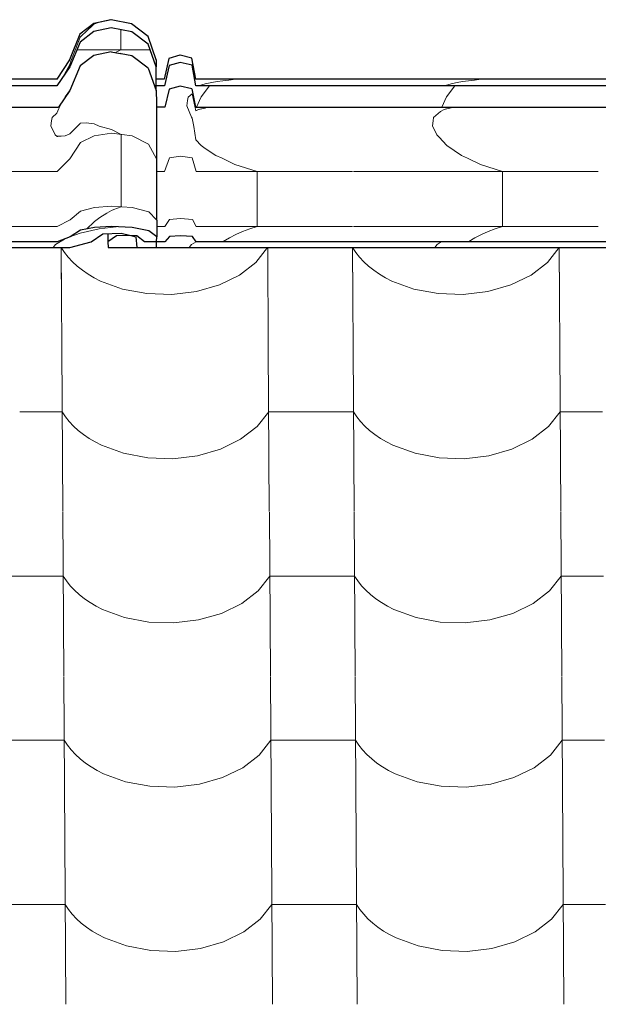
# Model space of a CAD drawing. Header units: millimetres. Extents: x -29001 to 109416, y -1251 to 13451.
# Tile 155 of 163: x -5470 to -5142, y 10428 to 10985. Entities that reach past the tile are written whole.
import ezdxf

# ---------------------------------------------------------------- set-up
doc = ezdxf.new("R2010")
doc.units = ezdxf.units.MM
doc.header["$MEASUREMENT"] = 0
for name, color, linetype in [('POHLED JIŽNÍ_1_Konstrukce - nosné', 7, 'Continuous'), ('POHLED JIŽNÍ_1_Nové_Konstrukce - krov', 7, 'Continuous'), ('POHLED JIŽNÍ_1_Nové_Konstrukce - střechy a skořepiny', 7, 'Continuous'), ('POHLED JIŽNÍ_1_Nové_Výplně - Povrchové', 7, 'Continuous')]:
    doc.layers.add(name, color=color, linetype=linetype)

# ---------------------------------------------------------------- blocks, each defined once
blk = doc.blocks.new('*X1', base_point=(-31394.74, -25864.88))
at = {"layer": 'POHLED JIŽNÍ_1_Nové_Výplně - Povrchové', "color": 21, "linetype": 'Continuous', "lineweight": 20, "true_color": 0xffaaaa}
for p, q in [((-5446.24, 10856.09), (-5445.89, 10799.61)), ((-5446.22, 10856.09), (-5444.4, 10853.33)), ((-5444.4, 10853.33), (-5442.26, 10850.64)), ((-5335.9, 10847.74), (-5329.31, 10856.09)), ((-5329.28, 10856.09), (-5328.93, 10799.61)), ((-5281.25, 10856.09), (-5280.89, 10799.61)), ((-5281.22, 10856.09), (-5279.4, 10853.33)), ((-5279.4, 10853.33), (-5277.27, 10850.64)), ((-5170.9, 10847.74), (-5164.31, 10856.09)), ((-5164.28, 10856.09), (-5163.93, 10799.61)), ((-5442.26, 10850.64), (-5439.84, 10848.05)), ((-5439.84, 10848.05), (-5437.14, 10845.59)), ((-5345.16, 10840.57), (-5335.9, 10847.74)), ((-5277.27, 10850.64), (-5274.84, 10848.05)), ((-5274.84, 10848.05), (-5272.15, 10845.59)), ((-5180.16, 10840.57), (-5170.9, 10847.74)), ((-5437.14, 10845.59), (-5434.19, 10843.26)), ((-5434.19, 10843.26), (-5430.99, 10841.08)), ((-5430.99, 10841.08), (-5427.57, 10839.06)), ((-5356.6, 10834.98), (-5345.16, 10840.57)), ((-5272.15, 10845.59), (-5269.19, 10843.26)), ((-5269.19, 10843.26), (-5265.99, 10841.08)), ((-5265.99, 10841.08), (-5262.57, 10839.06)), ((-5191.61, 10834.98), (-5180.16, 10840.57)), ((-5427.57, 10839.06), (-5423.93, 10837.21)), ((-5423.93, 10837.21), (-5411.46, 10832.64)), ((-5369.64, 10831.25), (-5356.6, 10834.98)), ((-5262.57, 10839.06), (-5258.94, 10837.21)), ((-5258.94, 10837.21), (-5246.46, 10832.64)), ((-5204.64, 10831.25), (-5191.61, 10834.98)), ((-5411.46, 10832.64), (-5397.79, 10830.05)), ((-5397.79, 10830.05), (-5383.6, 10829.58)), ((-5383.6, 10829.58), (-5369.64, 10831.25)), ((-5246.46, 10832.64), (-5232.79, 10830.05)), ((-5232.79, 10830.05), (-5218.61, 10829.58)), ((-5218.61, 10829.58), (-5204.64, 10831.25)), ((-5445.89, 10799.27), (-5445.31, 10706.6)), ((-5328.93, 10799.27), (-5328.35, 10706.6)), ((-5280.89, 10799.27), (-5280.31, 10706.6)), ((-5163.93, 10799.27), (-5163.35, 10706.6)), ((-5445.66, 10763.12), (-5469.68, 10763.12)), ((-5445.66, 10763.12), (-5443.82, 10760.33)), ((-5335.31, 10754.73), (-5328.7, 10763.12)), ((-5304.68, 10763.12), (-5328.7, 10763.12)), ((-5280.66, 10763.12), (-5304.68, 10763.12)), ((-5280.66, 10763.12), (-5278.82, 10760.33)), ((-5170.32, 10754.73), (-5163.7, 10763.12)), ((-5139.68, 10763.12), (-5163.7, 10763.12)), ((-5443.82, 10760.33), (-5441.68, 10757.63)), ((-5441.68, 10757.63), (-5439.26, 10755.04)), ((-5278.82, 10760.33), (-5276.69, 10757.63)), ((-5276.69, 10757.63), (-5274.26, 10755.04)), ((-5439.26, 10755.04), (-5436.56, 10752.58)), ((-5436.56, 10752.58), (-5433.61, 10750.25)), ((-5344.58, 10747.56), (-5335.31, 10754.73)), ((-5274.26, 10755.04), (-5271.56, 10752.58)), ((-5271.56, 10752.58), (-5268.61, 10750.25)), ((-5179.58, 10747.56), (-5170.32, 10754.73)), ((-5433.61, 10750.25), (-5430.41, 10748.07)), ((-5430.41, 10748.07), (-5426.98, 10746.05)), ((-5426.98, 10746.05), (-5423.35, 10744.21)), ((-5356.02, 10741.97), (-5344.58, 10747.56)), ((-5268.61, 10750.25), (-5265.41, 10748.07)), ((-5265.41, 10748.07), (-5261.99, 10746.05)), ((-5261.99, 10746.05), (-5258.35, 10744.21)), ((-5191.02, 10741.97), (-5179.58, 10747.56)), ((-5423.35, 10744.21), (-5410.88, 10739.63)), ((-5369.06, 10738.24), (-5356.02, 10741.97)), ((-5258.35, 10744.21), (-5245.88, 10739.63)), ((-5204.06, 10738.24), (-5191.02, 10741.97)), ((-5410.88, 10739.63), (-5397.2, 10737.05)), ((-5397.2, 10737.05), (-5383.02, 10736.57)), ((-5383.02, 10736.57), (-5369.06, 10738.24)), ((-5245.88, 10739.63), (-5232.21, 10737.05)), ((-5232.21, 10737.05), (-5218.02, 10736.57)), ((-5218.02, 10736.57), (-5204.06, 10738.24)), ((-5445.31, 10706.27), (-5444.73, 10613.59)), ((-5328.34, 10706.27), (-5327.76, 10613.59)), ((-5280.31, 10706.27), (-5279.73, 10613.59)), ((-5163.35, 10706.27), (-5162.77, 10613.59)), ((-5469.1, 10670.11), (-5493.12, 10670.11)), ((-5445.08, 10670.11), (-5469.1, 10670.11)), ((-5445.08, 10670.11), (-5443.24, 10667.32)), ((-5334.73, 10661.72), (-5328.12, 10670.11)), ((-5304.1, 10670.11), (-5328.12, 10670.11)), ((-5280.08, 10670.11), (-5304.1, 10670.11)), ((-5280.08, 10670.11), (-5278.24, 10667.32)), ((-5169.74, 10661.72), (-5163.12, 10670.11)), ((-5139.1, 10670.11), (-5163.12, 10670.11)), ((-5443.24, 10667.32), (-5441.1, 10664.62)), ((-5441.1, 10664.62), (-5438.68, 10662.03)), ((-5438.68, 10662.03), (-5435.98, 10659.57)), ((-5278.24, 10667.32), (-5276.1, 10664.62)), ((-5276.1, 10664.62), (-5273.68, 10662.03)), ((-5273.68, 10662.03), (-5270.98, 10659.57)), ((-5435.98, 10659.57), (-5433.03, 10657.24)), ((-5433.03, 10657.24), (-5429.83, 10655.06)), ((-5344, 10654.55), (-5334.73, 10661.72)), ((-5270.98, 10659.57), (-5268.03, 10657.24)), ((-5268.03, 10657.24), (-5264.83, 10655.06)), ((-5179, 10654.55), (-5169.74, 10661.72)), ((-5429.83, 10655.06), (-5426.4, 10653.04)), ((-5426.4, 10653.04), (-5422.77, 10651.2)), ((-5422.77, 10651.2), (-5410.3, 10646.62)), ((-5355.44, 10648.96), (-5344, 10654.55)), ((-5264.83, 10655.06), (-5261.41, 10653.04)), ((-5261.41, 10653.04), (-5257.77, 10651.2)), ((-5257.77, 10651.2), (-5245.3, 10646.62)), ((-5190.44, 10648.96), (-5179, 10654.55)), ((-5410.3, 10646.62), (-5396.62, 10644.04)), ((-5382.44, 10643.57), (-5368.48, 10645.24)), ((-5368.48, 10645.24), (-5355.44, 10648.96)), ((-5245.3, 10646.62), (-5231.62, 10644.04)), ((-5217.44, 10643.57), (-5203.48, 10645.24)), ((-5203.48, 10645.24), (-5190.44, 10648.96)), ((-5396.62, 10644.04), (-5382.44, 10643.57)), ((-5231.62, 10644.04), (-5217.44, 10643.57)), ((-5444.73, 10613.26), (-5444.15, 10520.58)), ((-5327.76, 10613.26), (-5327.18, 10520.58)), ((-5279.73, 10613.26), (-5279.15, 10520.58)), ((-5162.76, 10613.26), (-5162.19, 10520.58)), ((-5468.52, 10577.1), (-5492.53, 10577.1)), ((-5444.5, 10577.1), (-5468.52, 10577.1)), ((-5444.5, 10577.1), (-5442.66, 10574.31)), ((-5442.66, 10574.31), (-5440.52, 10571.61)), ((-5334.15, 10568.71), (-5327.54, 10577.1)), ((-5303.52, 10577.1), (-5327.54, 10577.1)), ((-5279.5, 10577.1), (-5303.52, 10577.1)), ((-5279.5, 10577.1), (-5277.66, 10574.31)), ((-5277.66, 10574.31), (-5275.52, 10571.61)), ((-5169.15, 10568.71), (-5162.54, 10577.1)), ((-5138.52, 10577.1), (-5162.54, 10577.1)), ((-5440.52, 10571.61), (-5438.1, 10569.02)), ((-5438.1, 10569.02), (-5435.4, 10566.56)), ((-5343.42, 10561.54), (-5334.15, 10568.71)), ((-5275.52, 10571.61), (-5273.1, 10569.02)), ((-5273.1, 10569.02), (-5270.4, 10566.56)), ((-5178.42, 10561.54), (-5169.15, 10568.71)), ((-5435.4, 10566.56), (-5432.44, 10564.23)), ((-5432.44, 10564.23), (-5429.25, 10562.05)), ((-5429.25, 10562.05), (-5425.82, 10560.04)), ((-5354.86, 10555.95), (-5343.42, 10561.54)), ((-5270.4, 10566.56), (-5267.45, 10564.23)), ((-5267.45, 10564.23), (-5264.25, 10562.05)), ((-5264.25, 10562.05), (-5260.82, 10560.04)), ((-5189.86, 10555.95), (-5178.42, 10561.54)), ((-5425.82, 10560.04), (-5422.19, 10558.19)), ((-5422.19, 10558.19), (-5409.72, 10553.61)), ((-5367.89, 10552.23), (-5354.86, 10555.95)), ((-5260.82, 10560.04), (-5257.19, 10558.19)), ((-5257.19, 10558.19), (-5244.72, 10553.61)), ((-5202.9, 10552.23), (-5189.86, 10555.95)), ((-5409.72, 10553.61), (-5396.04, 10551.03)), ((-5396.04, 10551.03), (-5381.86, 10550.56)), ((-5381.86, 10550.56), (-5367.89, 10552.23)), ((-5244.72, 10553.61), (-5231.04, 10551.03)), ((-5231.04, 10551.03), (-5216.86, 10550.56)), ((-5216.86, 10550.56), (-5202.9, 10552.23)), ((-5444.14, 10520.25), (-5443.56, 10427.57)), ((-5327.18, 10520.25), (-5326.6, 10427.57)), ((-5279.15, 10520.25), (-5278.57, 10427.57)), ((-5162.18, 10520.25), (-5161.6, 10427.57)), ((-5467.93, 10484.09), (-5491.95, 10484.09)), ((-5443.92, 10484.09), (-5467.93, 10484.09)), ((-5443.92, 10484.09), (-5442.08, 10481.3)), ((-5333.57, 10475.7), (-5326.95, 10484.09)), ((-5302.94, 10484.09), (-5326.95, 10484.09)), ((-5278.92, 10484.09), (-5302.94, 10484.09)), ((-5278.92, 10484.09), (-5277.08, 10481.3)), ((-5168.57, 10475.7), (-5161.96, 10484.09)), ((-5137.94, 10484.09), (-5161.96, 10484.09)), ((-5442.08, 10481.3), (-5439.94, 10478.6)), ((-5439.94, 10478.6), (-5437.51, 10476.01)), ((-5277.08, 10481.3), (-5274.94, 10478.6)), ((-5274.94, 10478.6), (-5272.52, 10476.01)), ((-5437.51, 10476.01), (-5434.82, 10473.55)), ((-5434.82, 10473.55), (-5431.86, 10471.22)), ((-5342.84, 10468.53), (-5333.57, 10475.7)), ((-5272.52, 10476.01), (-5269.82, 10473.55)), ((-5269.82, 10473.55), (-5266.87, 10471.22)), ((-5177.84, 10468.53), (-5168.57, 10475.7)), ((-5431.86, 10471.22), (-5428.66, 10469.04)), ((-5428.66, 10469.04), (-5425.24, 10467.03)), ((-5425.24, 10467.03), (-5421.61, 10465.18)), ((-5354.28, 10462.94), (-5342.84, 10468.53)), ((-5266.87, 10471.22), (-5263.67, 10469.04)), ((-5263.67, 10469.04), (-5260.24, 10467.03)), ((-5260.24, 10467.03), (-5256.61, 10465.18)), ((-5189.28, 10462.94), (-5177.84, 10468.53)), ((-5421.61, 10465.18), (-5409.13, 10460.61)), ((-5367.31, 10459.22), (-5354.28, 10462.94)), ((-5256.61, 10465.18), (-5244.14, 10460.61)), ((-5202.32, 10459.22), (-5189.28, 10462.94)), ((-5409.13, 10460.61), (-5395.46, 10458.02)), ((-5395.46, 10458.02), (-5381.28, 10457.55)), ((-5381.28, 10457.55), (-5367.31, 10459.22)), ((-5244.14, 10460.61), (-5230.46, 10458.02)), ((-5230.46, 10458.02), (-5216.28, 10457.55)), ((-5216.28, 10457.55), (-5202.32, 10459.22))]:
    blk.add_line(p, q, dxfattribs=at)
blk = doc.blocks.new('*X2', base_point=(-31394.74, -25864.88))
at = {"layer": 'POHLED JIŽNÍ_1_Nové_Konstrukce - střechy a skořepiny', "color": 21, "linetype": 'Continuous', "lineweight": 20, "true_color": 0xffaaaa}
for p, q in [((-5446.24, 10856.09), (-5446.02, 10819.99)), ((-5446.22, 10856.09), (-5444.4, 10853.33)), ((-5444.4, 10853.33), (-5442.26, 10850.64)), ((-5335.9, 10847.74), (-5329.31, 10856.09)), ((-5329.28, 10856.09), (-5329.11, 10828.58)), ((-5281.25, 10856.09), (-5281.07, 10828.51)), ((-5281.22, 10856.09), (-5279.4, 10853.33)), ((-5279.4, 10853.33), (-5277.27, 10850.64)), ((-5170.9, 10847.74), (-5164.31, 10856.09)), ((-5164.28, 10856.09), (-5164.11, 10828.34)), ((-5442.26, 10850.64), (-5439.84, 10848.05)), ((-5439.84, 10848.05), (-5437.14, 10845.59)), ((-5345.16, 10840.57), (-5335.9, 10847.74)), ((-5277.27, 10850.64), (-5274.84, 10848.05)), ((-5274.84, 10848.05), (-5272.15, 10845.59)), ((-5180.16, 10840.57), (-5170.9, 10847.74)), ((-5437.14, 10845.59), (-5434.19, 10843.26)), ((-5434.19, 10843.26), (-5430.99, 10841.08)), ((-5430.99, 10841.08), (-5427.57, 10839.06)), ((-5356.6, 10834.98), (-5345.16, 10840.57)), ((-5272.15, 10845.59), (-5269.19, 10843.26)), ((-5269.19, 10843.26), (-5265.99, 10841.08)), ((-5265.99, 10841.08), (-5262.57, 10839.06)), ((-5191.61, 10834.98), (-5180.16, 10840.57)), ((-5427.57, 10839.06), (-5423.93, 10837.21)), ((-5423.93, 10837.21), (-5411.46, 10832.64)), ((-5369.64, 10831.25), (-5356.6, 10834.98)), ((-5262.57, 10839.06), (-5258.94, 10837.21)), ((-5258.94, 10837.21), (-5246.46, 10832.64)), ((-5204.64, 10831.25), (-5191.61, 10834.98)), ((-5411.46, 10832.64), (-5397.79, 10830.05)), ((-5397.79, 10830.05), (-5383.6, 10829.58)), ((-5383.6, 10829.58), (-5369.64, 10831.25)), ((-5246.46, 10832.64), (-5232.79, 10830.05)), ((-5232.79, 10830.05), (-5218.61, 10829.58)), ((-5218.61, 10829.58), (-5204.64, 10831.25))]:
    blk.add_line(p, q, dxfattribs=at)

msp = doc.modelspace()

# ---------------------------------------------------------------- linework, layer by layer
at = {"layer": 'POHLED JIŽNÍ_1_Nové_Konstrukce - krov', "color": 1, "linetype": 'Continuous', "lineweight": 25}
for p, q in [((-5427.75, 10983.03), (-5435.62, 10976.93)), ((-5418.02, 10985.2), (-5427.75, 10983.03)), ((-5417.89, 10980.54), (-5427.62, 10978.44)), ((-5406.3, 10982.9), (-5417.96, 10985.2)), ((-5406.24, 10978.31), (-5417.89, 10980.54)), ((-5396.92, 10975.64), (-5406.3, 10982.9)), ((-5435.62, 10976.93), (-5441.48, 10962.56)), ((-5427.62, 10978.44), (-5435.49, 10972.52)), ((-5396.86, 10971.28), (-5406.24, 10978.31)), ((-5392.38, 10962.56), (-5396.92, 10975.64)), ((-5435.49, 10972.52), (-5441.37, 10958.59)), ((-5392.33, 10958.59), (-5396.86, 10971.28)), ((-5427.63, 10964.91), (-5435.5, 10959)), ((-5417.9, 10967.02), (-5427.63, 10964.91)), ((-5417.9, 10967.02), (-5412.83, 10966.05)), ((-5412.25, 10965.94), (-5412.83, 10966.05)), ((-5412.42, 10966.08), (-5412.25, 10965.94)), ((-5406.25, 10964.79), (-5412.25, 10965.94)), ((-5396.87, 10957.75), (-5406.25, 10964.79)), ((-5385.2, 10963.3), (-5387.87, 10951.44)), ((-5378.97, 10965.04), (-5385.2, 10963.3)), ((-5372.18, 10963.47), (-5378.91, 10965.04)), ((-5370, 10951.44), (-5372.18, 10963.47)), ((-5441.48, 10962.56), (-5448.7, 10951.44)), ((-5441.37, 10958.59), (-5448.6, 10947.81)), ((-5435.5, 10959), (-5441.38, 10945.07)), ((-5396.87, 10957.75), (-5392.34, 10945.07)), ((-5392.38, 10962.56), (-5392.33, 10958.59)), ((-5392.33, 10947.81), (-5392.33, 10958.59)), ((-5385.09, 10959.31), (-5387.76, 10947.81)), ((-5378.85, 10961), (-5385.09, 10959.31)), ((-5372.13, 10959.47), (-5378.85, 10961)), ((-5369.95, 10947.81), (-5372.13, 10959.47)), ((-5454.19, 10951.44), (-5719.76, 10951.44)), ((-5454.14, 10947.81), (-5719.71, 10947.81)), ((-5448.65, 10951.44), (-5454.19, 10951.44)), ((-5448.6, 10947.81), (-5454.14, 10947.81)), ((-5387.76, 10947.81), (-5393.31, 10947.81)), ((-5392.34, 10945.07), (-5392.33, 10947.81)), ((-5387.81, 10951.44), (-5392.33, 10951.44)), ((-5378.86, 10947.48), (-5385.1, 10945.79)), ((-5372.14, 10945.95), (-5378.86, 10947.48)), ((-5364.76, 10951.44), (-5370, 10951.44)), ((-5364.71, 10947.81), (-5369.95, 10947.81)), ((-5099.19, 10951.44), (-5364.76, 10951.44)), ((-5099.14, 10947.81), (-5364.71, 10947.81)), ((-5441.38, 10945.07), (-5447.65, 10935.71)), ((-5392.34, 10945.07), (-5392.29, 10938.09)), ((-5385.1, 10945.79), (-5387.44, 10935.71)), ((-5372.14, 10945.95), (-5370.22, 10935.71)), ((-5725.22, 10935.71), (-5447.65, 10935.71)), ((-5392.29, 10938.09), (-5392.25, 10927.87)), ((-5387.44, 10935.71), (-5392.28, 10935.71)), ((-5370.22, 10935.71), (-5092.65, 10935.71)), ((-5392.25, 10927.87), (-5392.21, 10914.75)), ((-5392.21, 10914.75), (-5392.18, 10899.1)), ((-5392.18, 10899.1), (-5392.15, 10881.41)), ((-5392.15, 10881.41), (-5392.13, 10862.22)), ((-5435.28, 10865.95), (-5441.18, 10862.22)), ((-5427.39, 10867.54), (-5435.28, 10865.95)), ((-5429.17, 10859.33), (-5422.52, 10864)), ((-5417.66, 10868.1), (-5427.39, 10867.54)), ((-5422.52, 10864), (-5412.21, 10864.23)), ((-5419.71, 10864.06), (-5419.7, 10859.33)), ((-5414.95, 10862.76), (-5419.7, 10859.33)), ((-5406.01, 10867.5), (-5417.66, 10868.1)), ((-5408.91, 10863.02), (-5414.95, 10862.76)), ((-5412.21, 10864.23), (-5406.77, 10862.92)), ((-5403.34, 10862.76), (-5408.91, 10863.02)), ((-5406.77, 10862.92), (-5403.87, 10862.22)), ((-5396.64, 10865.62), (-5406.01, 10867.5)), ((-5398.99, 10859.33), (-5403.34, 10862.76)), ((-5392.13, 10862.22), (-5396.64, 10865.62)), ((-5378.65, 10862.87), (-5384.89, 10862.41)), ((-5371.93, 10862.46), (-5378.65, 10862.87)), ((-5453.97, 10859.33), (-5719.54, 10859.33)), ((-5448.43, 10859.33), (-5453.97, 10859.33)), ((-5441.18, 10862.22), (-5448.43, 10859.33)), ((-5441.29, 10856.09), (-5429.17, 10859.33)), ((-5419.7, 10859.33), (-5419.59, 10856.09)), ((-5403.87, 10862.22), (-5403.36, 10856.09)), ((-5393.82, 10859.33), (-5398.99, 10859.33)), ((-5387.59, 10859.33), (-5393.82, 10859.33)), ((-5392.19, 10856.09), (-5392.16, 10859.33)), ((-5392.16, 10859.33), (-5392.13, 10862.22)), ((-5384.89, 10862.41), (-5387.59, 10859.33)), ((-5369.77, 10859.33), (-5371.93, 10862.46)), ((-5364.54, 10859.33), (-5369.77, 10859.33)), ((-5098.97, 10859.33), (-5364.54, 10859.33)), ((-5732.44, 10856.09), (-5441.29, 10856.09)), ((-5419.59, 10856.09), (-5404.65, 10856.09)), ((-5404.65, 10856.09), (-5403.36, 10856.09)), ((-5403.36, 10856.09), (-5392.19, 10856.09)), ((-5392.19, 10856.09), (-5377.44, 10856.09)), ((-5377.44, 10856.09), (-5086.29, 10856.09))]:
    msp.add_line(p, q, dxfattribs=at)
at = {"layer": 'POHLED JIŽNÍ_1_Nové_Konstrukce - krov', "color": 21, "linetype": 'Continuous', "lineweight": 20, "true_color": 0xffaaaa}
for p, q in [((-5427.7, 10983.03), (-5435.57, 10976.93)), ((-5428.2, 10982.11), (-5431.67, 10978.88)), ((-5427.68, 10982.59), (-5428.2, 10982.11)), ((-5417.97, 10985.2), (-5427.7, 10983.03)), ((-5424.53, 10983.72), (-5427.68, 10982.59)), ((-5424.45, 10983.75), (-5424.53, 10983.72)), ((-5420.67, 10984.6), (-5424.45, 10983.75)), ((-5417.97, 10985.2), (-5420.67, 10984.6)), ((-5435.57, 10976.93), (-5441.44, 10962.56)), ((-5435.57, 10976.93), (-5441.44, 10962.56)), ((-5435.53, 10975.21), (-5437.93, 10968.92)), ((-5435.53, 10975.21), (-5437.93, 10968.92)), ((-5434.92, 10975.8), (-5435.53, 10975.21)), ((-5431.67, 10978.88), (-5434.92, 10975.8)), ((-5412.39, 10979.49), (-5412.4, 10968.08)), ((-5437.93, 10968.92), (-5440.69, 10961.67)), ((-5437.93, 10968.92), (-5440.69, 10961.67)), ((-5395.71, 10968.08), (-5437.37, 10968.08)), ((-5415.39, 10966.54), (-5412.4, 10968.08)), ((-5385.16, 10963.3), (-5387.83, 10951.44)), ((-5385.16, 10963.3), (-5387.83, 10951.44)), ((-5378.92, 10965.04), (-5385.16, 10963.3)), ((-5441.44, 10962.56), (-5448.66, 10951.44)), ((-5441.44, 10962.56), (-5448.66, 10951.44)), ((-5441.39, 10959.77), (-5445.35, 10952.65)), ((-5441.39, 10959.77), (-5445.35, 10952.65)), ((-5440.69, 10961.67), (-5441.39, 10959.77)), ((-5440.69, 10961.67), (-5441.39, 10959.77)), ((-5364.72, 10948.8), (-5368.36, 10947.81)), ((-5367.02, 10941.56), (-5362.31, 10947.81)), ((-5363.69, 10949.08), (-5364.72, 10948.8)), ((-5360.94, 10949.62), (-5363.69, 10949.08)), ((-5357.93, 10950.12), (-5360.94, 10949.62)), ((-5354.68, 10950.6), (-5357.93, 10950.12)), ((-5351.21, 10951.03), (-5354.68, 10950.6)), ((-5347.53, 10951.43), (-5351.21, 10951.03)), ((-5347.45, 10951.44), (-5347.53, 10951.43)), ((-5224.7, 10949.08), (-5229.36, 10947.81)), ((-5228.02, 10941.56), (-5223.31, 10947.81)), ((-5221.94, 10949.62), (-5224.7, 10949.08)), ((-5218.93, 10950.12), (-5221.94, 10949.62)), ((-5215.68, 10950.6), (-5218.93, 10950.12)), ((-5212.21, 10951.03), (-5215.68, 10950.6)), ((-5208.53, 10951.43), (-5212.21, 10951.03)), ((-5208.45, 10951.44), (-5208.53, 10951.43)), ((-5444.58, 10940.31), (-5444.02, 10941.56)), ((-5444.58, 10940.31), (-5444.02, 10941.56)), ((-5444.02, 10941.56), (-5441.38, 10945.07)), ((-5444.02, 10941.56), (-5441.47, 10944.94)), ((-5374.34, 10941.37), (-5374.67, 10939.46)), ((-5372.12, 10943.16), (-5374.34, 10941.37)), ((-5370.51, 10936.24), (-5372.12, 10943.16)), ((-5369.6, 10935.71), (-5367.02, 10941.56)), ((-5230.61, 10935.71), (-5228.02, 10941.56)), ((-5445.36, 10939.13), (-5447.51, 10934.88)), ((-5445.36, 10939.13), (-5447.51, 10934.88)), ((-5374.67, 10939.46), (-5375.02, 10936.42)), ((-5375.02, 10936.42), (-5372.5, 10930.02)), ((-5369.95, 10933.53), (-5370.51, 10936.24)), ((-5364.73, 10935.16), (-5368.37, 10934.29)), ((-5364.73, 10935.16), (-5367.71, 10934.44)), ((-5363.7, 10935.41), (-5364.73, 10935.16)), ((-5363.7, 10935.41), (-5364.73, 10935.16)), ((-5361.92, 10935.71), (-5363.7, 10935.41)), ((-5361.92, 10935.71), (-5363.7, 10935.41)), ((-5224.7, 10935.41), (-5229.37, 10934.29)), ((-5224.7, 10935.41), (-5228.71, 10934.44)), ((-5222.92, 10935.71), (-5224.7, 10935.41)), ((-5222.92, 10935.71), (-5224.7, 10935.41)), ((-5451.36, 10929.74), (-5451.68, 10927.97)), ((-5451.36, 10929.74), (-5451.68, 10927.97)), ((-5448.6, 10932.27), (-5451.36, 10929.74)), ((-5448.6, 10932.27), (-5451.36, 10929.74)), ((-5447.51, 10934.88), (-5448.6, 10932.27)), ((-5447.51, 10934.88), (-5448.6, 10932.27)), ((-5372.5, 10930.02), (-5372.05, 10929.48)), ((-5368.37, 10934.29), (-5369.95, 10933.53)), ((-5235.36, 10929.74), (-5235.68, 10927.97)), ((-5231.51, 10933.27), (-5235.36, 10929.74)), ((-5229.37, 10934.29), (-5231.51, 10933.27)), ((-5451.68, 10927.97), (-5452.04, 10925.18)), ((-5451.68, 10927.97), (-5452.04, 10925.18)), ((-5452.04, 10925.18), (-5449.52, 10919.9)), ((-5452.04, 10925.18), (-5449.52, 10919.9)), ((-5441.27, 10920.57), (-5435.52, 10926.48)), ((-5441.27, 10920.57), (-5435.52, 10926.48)), ((-5435.52, 10926.48), (-5435.36, 10926.67)), ((-5435.52, 10926.48), (-5435.36, 10926.67)), ((-5435.36, 10926.67), (-5432.08, 10926.74)), ((-5432.08, 10926.74), (-5427.47, 10926.26)), ((-5427.47, 10926.26), (-5424.77, 10924.9)), ((-5424.77, 10924.9), (-5417.73, 10923.1)), ((-5372.05, 10929.48), (-5371.18, 10924.69)), ((-5371.18, 10924.69), (-5369.87, 10917.22)), ((-5235.68, 10927.97), (-5236.04, 10925.18)), ((-5236.04, 10925.18), (-5233.52, 10919.9)), ((-5449.52, 10919.9), (-5448.53, 10919.03)), ((-5449.52, 10919.9), (-5448.53, 10919.03)), ((-5448.53, 10919.03), (-5443.92, 10919.36)), ((-5448.53, 10919.03), (-5448.19, 10919.15)), ((-5448.19, 10919.15), (-5443.92, 10919.36)), ((-5443.92, 10919.36), (-5441.27, 10920.57)), ((-5443.92, 10919.36), (-5441.27, 10920.57)), ((-5427.46, 10919.48), (-5435.34, 10915.59)), ((-5417.73, 10920.87), (-5427.46, 10919.48)), ((-5417.73, 10923.1), (-5412.23, 10920.17)), ((-5406.08, 10919.4), (-5417.73, 10920.87)), ((-5412.21, 10911.51), (-5412.23, 10920.17)), ((-5396.7, 10914.77), (-5406.08, 10919.4)), ((-5233.52, 10919.9), (-5232.19, 10918.73)), ((-5232.19, 10918.73), (-5227.93, 10913.88)), ((-5435.34, 10915.59), (-5441.24, 10906.42)), ((-5435.34, 10915.59), (-5441.24, 10906.42)), ((-5392.19, 10906.42), (-5396.7, 10914.77)), ((-5369.87, 10917.22), (-5366.93, 10913.88)), ((-5366.93, 10913.88), (-5364.62, 10912.34)), ((-5227.93, 10913.88), (-5219.56, 10908.3)), ((-5412.2, 10900.69), (-5412.21, 10911.51)), ((-5378.71, 10908), (-5384.95, 10906.89)), ((-5371.99, 10906.99), (-5378.71, 10908)), ((-5364.62, 10912.34), (-5358.56, 10908.3)), ((-5358.56, 10908.3), (-5355.13, 10906.85)), ((-5219.56, 10908.3), (-5216.13, 10906.85)), ((-5441.24, 10906.42), (-5448.48, 10899.31)), ((-5441.24, 10906.42), (-5448.48, 10899.31)), ((-5384.95, 10906.89), (-5387.64, 10899.31)), ((-5384.95, 10906.89), (-5387.64, 10899.31)), ((-5369.82, 10899.31), (-5371.99, 10906.99)), ((-5355.13, 10906.85), (-5347.83, 10903.17)), ((-5347.83, 10903.17), (-5335.29, 10899.31)), ((-5216.13, 10906.85), (-5208.83, 10903.17)), ((-5208.83, 10903.17), (-5196.29, 10899.31)), ((-5454.02, 10899.31), (-5496.75, 10899.31)), ((-5448.48, 10899.31), (-5454.02, 10899.31)), ((-5448.48, 10899.31), (-5453.49, 10899.31)), ((-5412.18, 10890.56), (-5412.2, 10900.69)), ((-5387.64, 10899.31), (-5392.18, 10899.31)), ((-5387.64, 10899.31), (-5392.18, 10899.31)), ((-5364.59, 10899.31), (-5369.82, 10899.31)), ((-5281.26, 10899.31), (-5364.59, 10899.31)), ((-5335.28, 10892.7), (-5335.29, 10899.31)), ((-5142.26, 10899.31), (-5280.76, 10899.31)), ((-5196.28, 10892.7), (-5196.29, 10899.31)), ((-5412.17, 10879.19), (-5412.18, 10890.56)), ((-5335.26, 10884.44), (-5335.28, 10892.7)), ((-5196.27, 10884.44), (-5196.28, 10892.7)), ((-5417.67, 10879.56), (-5427.4, 10878.82)), ((-5406.02, 10878.77), (-5417.67, 10879.56)), ((-5335.25, 10876.69), (-5335.26, 10884.44)), ((-5196.25, 10876.69), (-5196.27, 10884.44)), ((-5435.29, 10876.73), (-5441.19, 10871.82)), ((-5435.29, 10876.73), (-5441.19, 10871.82)), ((-5427.4, 10878.82), (-5435.29, 10876.73)), ((-5420.37, 10875.68), (-5424.24, 10873.17)), ((-5417.67, 10877.2), (-5420.37, 10875.68)), ((-5416.34, 10877.77), (-5417.67, 10877.2)), ((-5412.17, 10879.19), (-5416.34, 10877.77)), ((-5396.65, 10876.29), (-5406.02, 10878.77)), ((-5392.14, 10871.82), (-5396.65, 10876.29)), ((-5335.25, 10868.01), (-5335.25, 10876.69)), ((-5196.25, 10868.01), (-5196.25, 10876.69)), ((-5441.19, 10871.82), (-5448.43, 10868.01)), ((-5441.19, 10871.82), (-5448.43, 10868.01)), ((-5427.92, 10870.37), (-5431.4, 10866.94)), ((-5427.4, 10870.83), (-5427.92, 10870.37)), ((-5424.24, 10873.17), (-5427.4, 10870.83)), ((-5384.9, 10872.07), (-5387.6, 10868.01)), ((-5384.9, 10872.07), (-5387.6, 10868.01)), ((-5378.66, 10872.67), (-5384.9, 10872.07)), ((-5371.94, 10872.13), (-5378.66, 10872.67)), ((-5369.78, 10868.01), (-5371.94, 10872.13)), ((-5453.97, 10868.01), (-5496.71, 10868.01)), ((-5453.97, 10868.01), (-5455.17, 10868.01)), ((-5448.43, 10868.01), (-5453.97, 10868.01)), ((-5448.43, 10868.01), (-5453.97, 10868.01)), ((-5441.26, 10862.19), (-5435.44, 10864.25)), ((-5441.26, 10862.19), (-5435.44, 10864.25)), ((-5435.44, 10864.25), (-5424.7, 10866.66)), ((-5435.44, 10864.25), (-5424.7, 10866.66)), ((-5431.4, 10866.94), (-5431.64, 10866.69)), ((-5424.7, 10866.66), (-5415.15, 10867.97)), ((-5424.7, 10866.66), (-5415.15, 10867.97)), ((-5387.6, 10868.01), (-5392.14, 10868.01)), ((-5387.6, 10868.01), (-5392.14, 10868.01)), ((-5364.54, 10868.01), (-5369.78, 10868.01)), ((-5281.21, 10868.01), (-5364.54, 10868.01)), ((-5347.31, 10863.5), (-5350.99, 10861.6)), ((-5343.45, 10865.21), (-5347.31, 10863.5)), ((-5339.42, 10866.72), (-5343.45, 10865.21)), ((-5335.25, 10868.01), (-5339.42, 10866.72)), ((-5142.21, 10868.01), (-5280.71, 10868.01)), ((-5208.31, 10863.5), (-5211.99, 10861.6)), ((-5204.45, 10865.21), (-5208.31, 10863.5)), ((-5200.42, 10866.72), (-5204.45, 10865.21)), ((-5196.25, 10868.01), (-5200.42, 10866.72)), ((-5450.69, 10856.09), (-5449.42, 10857.9)), ((-5450.69, 10856.09), (-5449.42, 10857.9)), ((-5449.42, 10857.9), (-5444.38, 10860.95)), ((-5449.42, 10857.9), (-5444.38, 10860.95)), ((-5373.69, 10856.09), (-5372.42, 10857.9)), ((-5373.69, 10856.09), (-5372.42, 10857.9)), ((-5372.42, 10857.9), (-5369.85, 10859.45)), ((-5372.42, 10857.9), (-5369.85, 10859.45)), ((-5354.47, 10859.5), (-5354.71, 10859.33)), ((-5350.99, 10861.6), (-5354.47, 10859.5)), ((-5234.69, 10856.09), (-5233.42, 10857.9)), ((-5234.69, 10856.09), (-5233.42, 10857.9)), ((-5233.42, 10857.9), (-5231.05, 10859.33)), ((-5233.42, 10857.9), (-5231.05, 10859.33)), ((-5215.47, 10859.5), (-5215.71, 10859.33)), ((-5211.99, 10861.6), (-5215.47, 10859.5))]:
    msp.add_line(p, q, dxfattribs=at)
msp.add_point((-5448.19, 10919.15), dxfattribs=at)

# ---------------------------------------------------------------- block references
at = {"layer": 'POHLED JIŽNÍ_1_Konstrukce - nosné', "color": 9, "linetype": 'Continuous', "lineweight": 13}
for name in ['*X1', '*X2']:
    msp.add_blockref(name, (-31394.74, -25864.88), dxfattribs=at)

doc.saveas('drawing.dxf')
